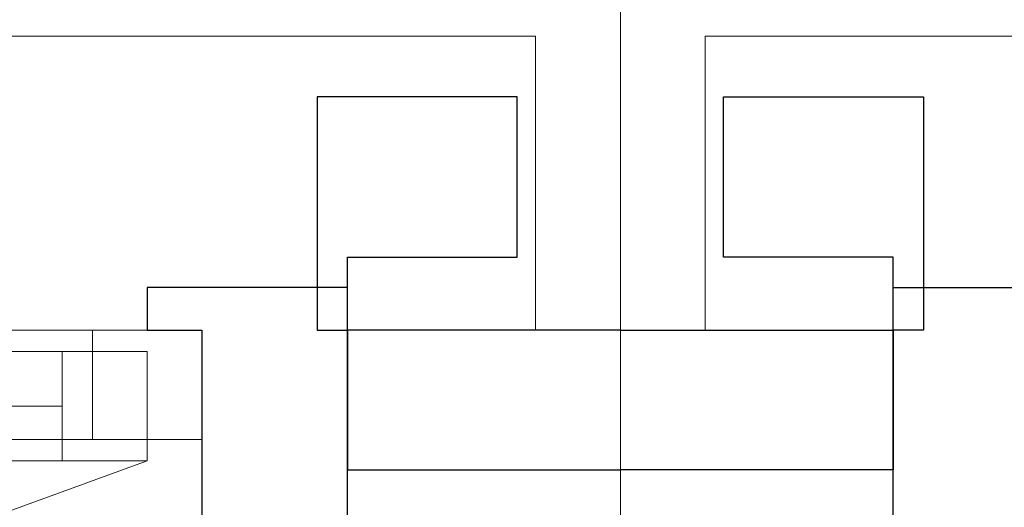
# Model space of a CAD drawing. Extents: x -620 to 300, y 62 to 1112.
# Tile 182 of 200: x -301 to -285, y 1004 to 1012. Entities that reach past the tile are written whole.
import ezdxf
from ezdxf.lldxf.tags import DXFTag

# ---------------------------------------------------------------- set-up
doc = ezdxf.new("R2010")
doc.units = 0
doc.layers.get('0').update_dxf_attribs({"lineweight": 13})
doc.layers.add('30 -33 Aussenwände- 7 Fassade_ Elemente', color=7, linetype='Continuous', lineweight=9, true_color=0x00aacc)
doc.layers.add('70 -71 Achsen- 1 Gebäudeachsen', color=7, linetype='STRICHPUNKT2-A06CPVM0L0', lineweight=18)
tags = doc.linetypes.add('grob-A06CPVLVL0', pattern=[14, 3, -8, 3]).pattern_tags.tags
tags[8:9] = [DXFTag(74, 4), DXFTag(75, 0), DXFTag(340, '0'), DXFTag(46, 0.0), DXFTag(50, 0.0), DXFTag(44, 0.0), DXFTag(45, 0.0)]
tags[6:7] = [DXFTag(74, 4), DXFTag(75, 0), DXFTag(340, '0'), DXFTag(46, 0.0), DXFTag(50, 0.0), DXFTag(44, 0.0), DXFTag(45, 0.0)]
tags[4:5] = [DXFTag(74, 4), DXFTag(75, 0), DXFTag(340, '0'), DXFTag(46, 0.0), DXFTag(50, 0.0), DXFTag(44, 0.0), DXFTag(45, 0.0)]
tags = doc.linetypes.add('STRICHPUNKT2-A06CPVM0L0', pattern=[12.7, 6.35, -3.175, 0, -3.175]).pattern_tags.tags
tags[10:11] = [DXFTag(74, 4), DXFTag(75, 0), DXFTag(340, '0'), DXFTag(46, 0.0), DXFTag(50, 0.0), DXFTag(44, 0.0), DXFTag(45, 0.0)]
tags[8:9] = [DXFTag(74, 4), DXFTag(75, 0), DXFTag(340, '0'), DXFTag(46, 0.0), DXFTag(50, 0.0), DXFTag(44, 0.0), DXFTag(45, 0.0)]
tags[6:7] = [DXFTag(74, 4), DXFTag(75, 0), DXFTag(340, '0'), DXFTag(46, 0.0), DXFTag(50, 0.0), DXFTag(44, 0.0), DXFTag(45, 0.0)]
tags[4:5] = [DXFTag(74, 4), DXFTag(75, 0), DXFTag(340, '0'), DXFTag(46, 0.0), DXFTag(50, 0.0), DXFTag(44, 0.0), DXFTag(45, 0.0)]

# ---------------------------------------------------------------- blocks, each defined once
blk = doc.blocks.new('Referenz-A06CPVM1L0')
at = {"layer": '30 -33 Aussenwände- 7 Fassade_ Elemente', "color": 0, "linetype": 'Continuous', "ltscale": 0.13}
for p, q in [((-454.776, 1011.554), (-292.576, 1011.554)), ((-292.576, 1011.554), (-292.576, 1006.714)), ((-127.576, 1011.554), (-289.776, 1011.554)), ((-289.776, 1011.554), (-289.776, 1006.714)), ((-298.076, 1006.714), (-322.476, 1006.714)), ((-298.076, 1004.914), (-298.076, 1006.714)), ((-295.676, 1006.714), (-295.676, 995.614)), ((-292.576, 1006.714), (-295.676, 1006.714)), ((-289.776, 1006.714), (-286.676, 1006.714)), ((-286.676, 1006.714), (-286.676, 995.614)), ((-298.976, 1006.364), (-321.776, 1006.364)), ((-298.976, 1004.564), (-298.976, 1006.364)), ((-322.476, 1004.914), (-298.076, 1004.914)), ((-321.776, 1004.564), (-298.976, 1004.564))]:
    blk.add_line(p, q, dxfattribs=at)
at = {"layer": '30 -33 Aussenwände- 7 Fassade_ Elemente', "color": 0, "linetype": 'Continuous', "lineweight": 25, "ltscale": 0.25}
for p, q in [((-292.876, 1010.554), (-296.176, 1010.554)), ((-296.176, 1010.554), (-296.176, 1006.714)), ((-292.876, 1007.914), (-292.876, 1010.554)), ((-289.476, 1007.914), (-289.476, 1010.554)), ((-289.476, 1010.554), (-286.176, 1010.554)), ((-286.176, 1010.554), (-286.176, 1006.714)), ((-295.676, 1006.714), (-295.676, 1007.914)), ((-295.676, 1007.914), (-292.876, 1007.914)), ((-286.676, 1007.914), (-289.476, 1007.914)), ((-286.676, 1006.714), (-286.676, 1007.914)), ((-298.976, 1007.414), (-298.976, 1006.714)), ((-295.676, 1007.414), (-298.976, 1007.414)), ((-295.676, 1001.614), (-295.676, 1007.414)), ((-286.676, 1001.614), (-286.676, 1007.414)), ((-286.676, 1007.414), (-283.376, 1007.414)), ((-298.976, 1006.714), (-298.076, 1006.714)), ((-298.076, 1006.714), (-298.076, 1001.614)), ((-296.176, 1006.714), (-295.676, 1006.714)), ((-291.176, 1006.714), (-295.676, 1006.714)), ((-295.676, 1006.714), (-295.676, 1004.414)), ((-291.176, 1006.714), (-286.676, 1006.714)), ((-286.676, 1006.714), (-286.676, 1004.414)), ((-286.176, 1006.714), (-286.676, 1006.714)), ((-295.676, 1004.414), (-291.176, 1004.414)), ((-286.676, 1004.414), (-291.176, 1004.414))]:
    blk.add_line(p, q, dxfattribs=at)
at = {"layer": '30 -33 Aussenwände- 7 Fassade_ Elemente', "color": 0, "linetype": 'Continuous', "lineweight": 18, "ltscale": 0.18}
for p, q in [((-298.076, 1006.714), (-299.876, 1006.714)), ((-299.876, 1006.714), (-299.876, 1004.914)), ((-298.076, 1004.914), (-298.076, 1006.714)), ((-298.976, 1006.364), (-300.376, 1006.364)), ((-300.376, 1006.364), (-300.376, 1004.564)), ((-298.976, 1004.564), (-298.976, 1006.364)), ((-320.376, 1005.464), (-300.376, 1005.464)), ((-299.876, 1004.914), (-298.076, 1004.914)), ((-300.376, 1004.564), (-298.976, 1004.564))]:
    blk.add_line(p, q, dxfattribs=at)
at = {"layer": '30 -33 Aussenwände- 7 Fassade_ Elemente', "color": 0, "linetype": 'grob-A06CPVLVL0', "ltscale": 0.13}
blk.add_line((-298.976, 1004.564), (-320.401, 996.766), dxfattribs=at)
at = {"layer": '70 -71 Achsen- 1 Gebäudeachsen', "color": 0, "linetype": 'STRICHPUNKT2-A06CPVM0L0', "ltscale": 0.18}
blk.add_line((-291.176, 1084.554), (-291.176, 85.114), dxfattribs=at)

msp = doc.modelspace()

# ---------------------------------------------------------------- block references
at = {"color": 8, "lineweight": 13, "ltscale": 0.13, "true_color": 0x808080}
msp.add_blockref('Referenz-A06CPVM1L0', (0, 0), dxfattribs=at)

doc.saveas('drawing.dxf')
